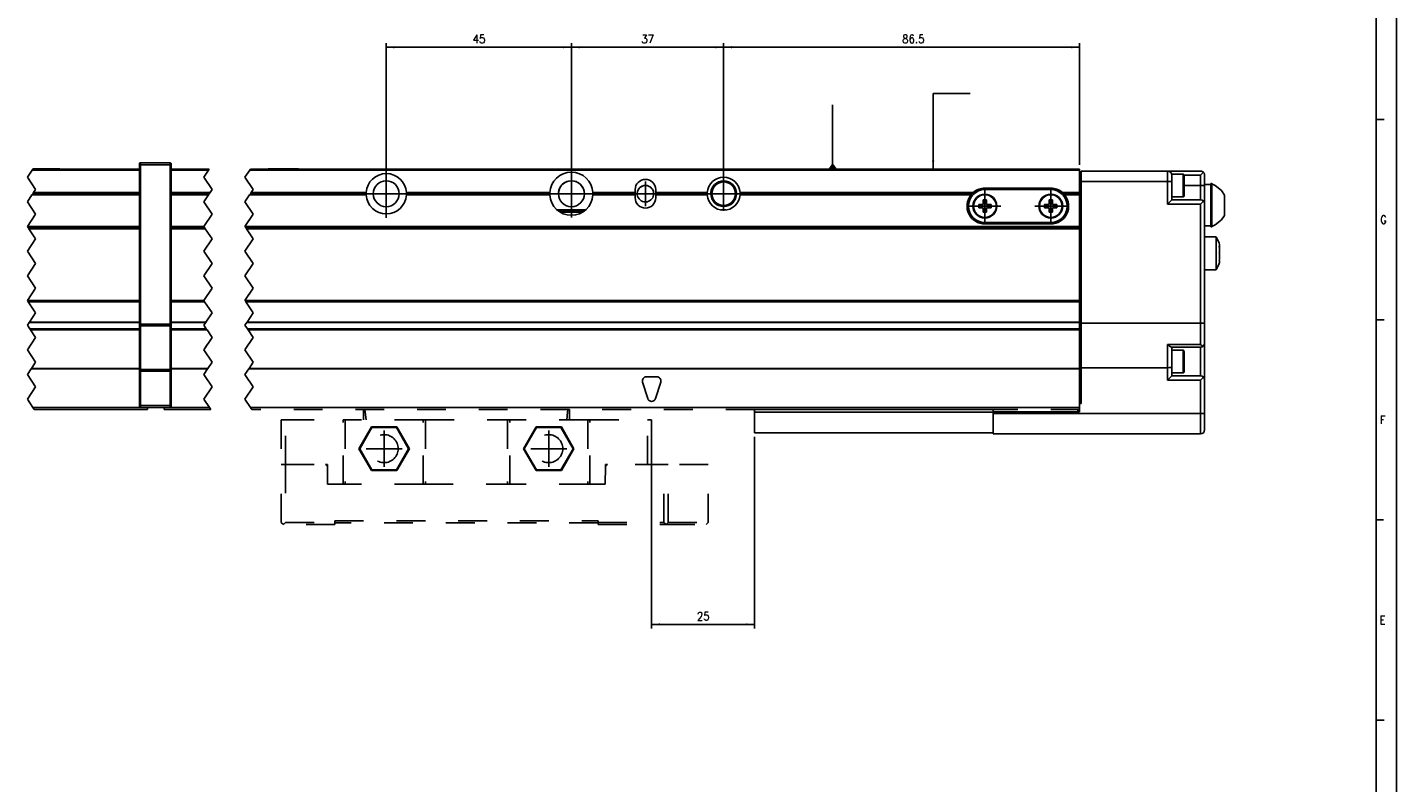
# Model space of a CAD drawing. Header units: inches. Extents: x -381 to 6245, y -418 to 176.
# Tile 11 of 26: x 126 to 459, y -235 to -51. Entities that reach past the tile are written whole.
import ezdxf

# ---------------------------------------------------------------- set-up
doc = ezdxf.new("R2010")
doc.units = ezdxf.units.IN
doc.linetypes.add('DASHED', pattern=[15, 7, -8])
doc.linetypes.add('DOT_CENTER', pattern=[14, 12, -1, 0, -1])
doc.layers.add('1', color=7, linetype='Continuous')
doc.styles.add('CONVERTER_12', font='txt.shx', dxfattribs={"width": 0.9})
doc.dimstyles.new('ME10_DIM_24', dxfattribs={"dimtxt": 2, "dimasz": 2, "dimexe": 1, "dimexo": 1, "dimgap": 1, "dimtad": 1, "dimdsep": 46, "dimtxsty": 'CONVERTER_12', "dimsah": 1, "dimcen": 0.09, "dimclrd": 2, "dimclre": 2, "dimclrt": 2, "dimadec": 0, "dimazin": 0, "dimtfac": 1, "dimtdec": 4, "dimtix": 1, "dimtmove": 0, "dimatfit": 3, "dimfxl": 1, "dimtolj": 1, "dimtzin": 0, "dimarcsym": 0})
doc.dimstyles.new('ME10_DIM_25', dxfattribs={"dimtxt": 2, "dimasz": 2, "dimexe": 1, "dimexo": 1, "dimgap": 1, "dimtad": 1, "dimdsep": 46, "dimtxsty": 'CONVERTER_12', "dimsah": 1, "dimcen": 0.09, "dimclrd": 2, "dimclre": 2, "dimclrt": 2, "dimadec": 0, "dimazin": 0, "dimtfac": 1, "dimtdec": 4, "dimtix": 1, "dimtmove": 0, "dimatfit": 3, "dimfxl": 1, "dimtolj": 1, "dimtzin": 0, "dimarcsym": 0})
doc.dimstyles.new('ME10_DIM_26', dxfattribs={"dimtxt": 2, "dimasz": 2, "dimexe": 1, "dimexo": 1, "dimgap": 1, "dimtad": 1, "dimdsep": 46, "dimtxsty": 'CONVERTER_12', "dimsah": 1, "dimcen": 0.09, "dimclrd": 2, "dimclre": 2, "dimclrt": 2, "dimadec": 0, "dimazin": 0, "dimtfac": 1, "dimtdec": 4, "dimtix": 1, "dimtmove": 0, "dimatfit": 3, "dimfxl": 1, "dimtolj": 1, "dimtzin": 0, "dimarcsym": 0})
doc.dimstyles.new('ME10_DIM_44', dxfattribs={"dimtxt": 2, "dimasz": 2, "dimexe": 1, "dimexo": 1, "dimgap": 1, "dimtad": 1, "dimdsep": 46, "dimtxsty": 'CONVERTER_12', "dimsah": 1, "dimcen": 0.09, "dimclrd": 2, "dimclre": 2, "dimclrt": 2, "dimadec": 0, "dimazin": 0, "dimtfac": 1, "dimtdec": 4, "dimtix": 1, "dimtmove": 0, "dimatfit": 3, "dimfxl": 1, "dimtolj": 1, "dimtzin": 0, "dimarcsym": 0})
doc.dimstyles.get("Standard").update_dxf_attribs({"dimtxt": 0.18, "dimasz": 0.18, "dimexe": 0.18, "dimexo": 0.0625, "dimgap": 0.09, "dimtad": 0, "dimtih": 1, "dimtoh": 1, "dimdec": 4, "dimzin": 0, "dimdsep": 46, "dimtxsty": 'Standard', "dimcen": 0.09, "dimadec": 0, "dimazin": 0, "dimtfac": 1, "dimtdec": 4, "dimtofl": 0, "dimtmove": 0, "dimatfit": 3, "dimfxl": 1, "dimtolj": 1, "dimtzin": 0, "dimarcsym": 0})

# ---------------------------------------------------------------- blocks, each defined once
blk = doc.blocks.new('Modulos_intermedio__FL-14__2__8', base_point=(126.1, -144.03))
at = {"color": 2, "linetype": 'DOT_CENTER'}
for p, q in [((127.25, -85.78), (126.1, -87.5)), ((127.41, -85.53), (127.25, -85.78)), ((127.41, -85.53), (127.45, -85.48)), ((126.1, -87.5), (128.1, -90.5)), ((127.21, -91.83), (126.1, -93.5)), ((127.21, -91.83), (127.41, -91.53)), ((127.41, -91.53), (127.61, -91.23)), ((128.1, -90.5), (127.61, -91.23)), ((126.1, -93.5), (128.1, -96.5)), ((128.1, -96.5), (126.1, -99.5)), ((126.1, -99.5), (126.11, -99.53)), ((126.11, -99.53), (126.28, -99.78)), ((126.45, -100.03), (126.28, -99.78)), ((128.1, -102.5), (126.1, -105.5)), ((126.45, -100.03), (128.1, -102.5)), ((126.1, -105.5), (128.1, -108.5)), ((128.1, -108.5), (126.1, -111.5)), ((126.1, -111.5), (128.1, -114.5)), ((128.1, -114.5), (126.1, -117.5)), ((126.1, -117.5), (126.11, -117.53)), ((126.11, -117.53), (126.28, -117.78)), ((126.28, -117.78), (128.1, -120.5)), ((126.55, -122.82), (126.1, -123.5)), ((126.61, -122.73), (126.55, -122.82)), ((128.1, -120.5), (126.61, -122.73)), ((126.1, -123.5), (126.68, -124.37)), ((126.68, -124.37), (126.78, -124.53)), ((126.8, -124.56), (126.78, -124.53)), ((126.86, -124.65), (126.8, -124.56)), ((126.86, -124.65), (128.1, -126.5)), ((128.1, -126.5), (126.1, -129.5)), ((126.1, -129.5), (128.1, -132.5)), ((128.1, -132.5), (127.08, -134.02)), ((127.02, -134.11), (126.1, -135.5)), ((126.1, -135.5), (128.1, -138.5)), ((127.02, -134.11), (127.08, -134.02)), ((128.1, -138.5), (126.1, -141.5)), ((126.1, -141.5), (127.45, -143.53)), ((127.45, -143.53), (127.78, -144.03))]:
    blk.add_line(p, q, dxfattribs=at)
at = {"color": 7, "linetype": 'Continuous'}
for p, q in [((127.25, -85.78), (153.31, -85.78)), ((127.41, -85.53), (153.31, -85.53)), ((127.45, -85.48), (130.31, -85.48)), ((130.31, -85.48), (134.01, -85.48)), ((134.06, -85.53), (134.01, -85.48)), ((153.31, -84.28), (153.32, -84.21)), ((153.31, -84.28), (153.31, -84.53)), ((153.31, -84.53), (153.56, -84.53)), ((153.31, -84.53), (153.31, -123.21)), ((153.32, -84.18), (153.35, -84.14)), ((153.32, -84.21), (153.32, -84.18)), ((153.35, -84.14), (153.38, -84.1)), ((153.38, -84.1), (153.42, -84.07)), ((153.42, -84.07), (153.46, -84.04)), ((153.46, -84.04), (153.49, -84.04)), ((153.49, -84.04), (153.56, -84.03)), ((153.56, -84.03), (153.56, -84.53)), ((153.56, -84.03), (160.76, -84.03)), ((160.76, -84.53), (153.56, -84.53)), ((153.56, -84.53), (153.56, -123.21)), ((160.76, -84.03), (160.76, -84.53)), ((160.83, -84.04), (160.76, -84.03)), ((161.01, -84.53), (160.76, -84.53)), ((160.76, -84.53), (160.76, -123.21)), ((160.85, -84.04), (160.83, -84.04)), ((160.89, -84.07), (160.85, -84.04)), ((160.93, -84.1), (160.89, -84.07)), ((160.97, -84.14), (160.93, -84.1)), ((160.99, -84.18), (160.97, -84.14)), ((161, -84.21), (160.99, -84.18)), ((161.01, -84.28), (161, -84.21)), ((161.01, -84.28), (161.01, -84.53)), ((161.01, -84.53), (161.01, -123.21)), ((153.31, -91.83), (127.21, -91.83)), ((153.31, -91.53), (127.41, -91.53)), ((153.31, -91.23), (127.61, -91.23)), ((126.11, -99.53), (153.31, -99.53)), ((126.28, -99.78), (153.31, -99.78)), ((153.31, -100.03), (126.45, -100.03)), ((126.11, -117.53), (153.31, -117.53)), ((126.28, -117.78), (153.31, -117.78)), ((126.55, -122.82), (153.31, -122.82)), ((126.61, -122.73), (153.31, -122.73)), ((126.68, -124.37), (153.31, -124.37)), ((126.78, -124.53), (153.31, -124.53)), ((126.86, -124.65), (153.31, -124.65)), ((153.31, -123.21), (153.31, -123.52)), ((153.31, -123.21), (153.56, -123.21)), ((153.31, -123.52), (153.32, -123.54)), ((153.31, -123.52), (153.31, -134.19)), ((153.32, -123.54), (153.35, -123.57)), ((153.35, -123.57), (153.38, -123.59)), ((153.38, -123.59), (153.42, -123.6)), ((153.42, -123.6), (153.46, -123.61)), ((153.46, -123.61), (153.49, -123.61)), ((153.49, -123.61), (153.56, -123.62)), ((153.56, -123.21), (153.56, -123.62)), ((153.56, -123.21), (160.76, -123.21)), ((153.56, -123.62), (153.56, -134.3)), ((153.56, -123.62), (160.76, -123.62)), ((160.76, -123.21), (160.76, -123.62)), ((161.01, -123.21), (160.76, -123.21)), ((160.83, -123.61), (160.76, -123.62)), ((160.76, -123.62), (160.76, -134.3)), ((160.85, -123.61), (160.83, -123.61)), ((160.89, -123.6), (160.85, -123.61)), ((160.93, -123.59), (160.89, -123.6)), ((160.97, -123.57), (160.93, -123.59)), ((161, -123.54), (160.97, -123.57)), ((161.01, -123.52), (161, -123.54)), ((161.01, -123.21), (161.01, -123.52)), ((161.01, -123.52), (161.01, -134.19)), ((153.31, -134.11), (127.02, -134.11)), ((153.31, -134.02), (127.08, -134.02)), ((153.31, -134.19), (153.32, -134.22)), ((153.31, -134.19), (153.31, -134.71)), ((153.31, -134.71), (153.31, -143.03)), ((153.31, -134.71), (153.56, -134.71)), ((153.32, -134.22), (153.35, -134.25)), ((153.35, -134.25), (153.38, -134.27)), ((153.38, -134.27), (153.42, -134.28)), ((153.42, -134.28), (153.46, -134.29)), ((153.46, -134.29), (153.49, -134.29)), ((153.49, -134.29), (153.56, -134.3)), ((153.56, -134.3), (153.56, -134.71)), ((160.76, -134.3), (153.56, -134.3)), ((153.56, -134.71), (153.56, -143.03)), ((160.76, -134.71), (153.56, -134.71)), ((160.83, -134.29), (160.76, -134.3)), ((160.76, -134.3), (160.76, -134.71)), ((160.76, -134.71), (160.76, -143.03)), ((161.01, -134.71), (160.76, -134.71)), ((160.85, -134.29), (160.83, -134.29)), ((160.89, -134.28), (160.85, -134.29)), ((160.93, -134.27), (160.89, -134.28)), ((160.97, -134.25), (160.93, -134.27)), ((161, -134.22), (160.97, -134.25)), ((161.01, -134.19), (161, -134.22)), ((161.01, -134.19), (161.01, -134.71)), ((161.01, -134.71), (161.01, -143.03)), ((153.31, -143.03), (153.31, -143.28)), ((153.31, -143.03), (153.56, -143.03)), ((153.56, -143.03), (153.56, -143.53)), ((153.56, -143.03), (160.76, -143.03)), ((160.76, -143.03), (160.76, -143.53)), ((161.01, -143.03), (160.76, -143.03)), ((161.01, -143.03), (161.01, -143.28)), ((127.45, -143.53), (153.56, -143.53)), ((127.78, -144.03), (155.31, -144.03)), ((153.31, -143.28), (153.32, -143.34)), ((153.32, -143.34), (153.32, -143.37)), ((153.32, -143.37), (153.35, -143.41)), ((153.35, -143.41), (153.38, -143.45)), ((153.38, -143.45), (153.42, -143.49)), ((153.42, -143.49), (153.46, -143.51)), ((153.46, -143.51), (153.49, -143.52)), ((153.49, -143.52), (153.56, -143.53)), ((153.56, -143.53), (160.76, -143.53)), ((155.31, -143.53), (155.31, -144.03)), ((160.83, -143.52), (160.76, -143.53)), ((160.85, -143.51), (160.83, -143.52)), ((160.89, -143.49), (160.85, -143.51)), ((160.93, -143.45), (160.89, -143.49)), ((160.97, -143.41), (160.93, -143.45)), ((160.99, -143.37), (160.97, -143.41)), ((161, -143.34), (160.99, -143.37)), ((161.01, -143.28), (161, -143.34))]:
    blk.add_line(p, q, dxfattribs=at)
blk = doc.blocks.new('Modulo_der__10-ET___10', base_point=(159.31, -149.93))
at = {"color": 7, "linetype": 'Continuous'}
for p, q in [((161.01, -85.53), (170.3, -85.53)), ((161.01, -85.78), (170.13, -85.78)), ((180.13, -85.78), (381.81, -85.78)), ((180.3, -85.53), (381.81, -85.53)), ((184.56, -85.53), (184.61, -85.48)), ((184.61, -85.48), (192.01, -85.48)), ((192.06, -85.53), (192.01, -85.48)), ((381.81, -85.53), (381.81, -85.78)), ((381.81, -91.23), (381.81, -85.78)), ((382.21, -86.03), (403.21, -86.03)), ((382.21, -88.53), (382.21, -86.03)), ((403.21, -86.03), (411.21, -86.03)), ((403.21, -88.53), (403.21, -86.03)), ((411.41, -86.05), (411.21, -86.03)), ((411.21, -87.03), (411.91, -86.32)), ((411.59, -86.1), (411.41, -86.05)), ((411.61, -86.11), (411.59, -86.1)), ((411.79, -86.22), (411.61, -86.11)), ((411.91, -86.32), (411.79, -86.22)), ((411.91, -86.32), (411.95, -86.36)), ((411.95, -86.36), (412.07, -86.53)), ((381.81, -86.53), (382.21, -86.53)), ((381.81, -88.53), (382.21, -88.53)), ((382.21, -88.53), (403.21, -88.53)), ((382.21, -123.03), (382.21, -88.53)), ((403.21, -94.03), (403.21, -88.53)), ((404.21, -88.53), (403.21, -88.53)), ((404.21, -86.78), (407.01, -86.78)), ((404.21, -86.78), (404.21, -87.03)), ((404.21, -88.53), (404.21, -87.03)), ((404.21, -93.03), (404.21, -88.53)), ((407.01, -86.78), (407.07, -86.79)), ((407.01, -86.78), (407.01, -92.28)), ((407.07, -86.79), (407.18, -86.88)), ((407.18, -86.88), (407.21, -87.17)), ((407.19, -87.03), (411.21, -87.03)), ((407.21, -87.17), (407.21, -92.08)), ((407.21, -89.53), (411.21, -89.53)), ((411.21, -87.03), (411.21, -89.53)), ((411.21, -89.53), (412.21, -89.53)), ((411.21, -89.53), (411.21, -93.03)), ((412.07, -86.53), (412.13, -86.65)), ((412.13, -86.65), (412.16, -86.72)), ((412.16, -86.72), (412.2, -86.92)), ((412.2, -86.92), (412.21, -87.03)), ((412.21, -87.03), (412.21, -89.53)), ((413.71, -89.32), (412.21, -89.32)), ((412.21, -89.53), (412.21, -94.03)), ((413.71, -89.07), (413.96, -89.07)), ((413.71, -96.12), (413.71, -89.07)), ((413.96, -89.07), (413.96, -89.15)), ((413.96, -96.12), (413.96, -89.07)), ((413.96, -89.15), (414.79, -89.54)), ((414.79, -89.54), (416.28, -90.77)), ((170.5, -91.23), (161.01, -91.23)), ((170.3, -91.53), (161.01, -91.53)), ((170.1, -91.83), (161.01, -91.83)), ((180.1, -91.83), (208.42, -91.83)), ((208.41, -91.53), (180.3, -91.53)), ((180.5, -91.23), (208.42, -91.23)), ((208.41, -91.53), (208.42, -91.23)), ((208.42, -91.83), (208.41, -91.53)), ((210.58, -89.95), (210.58, -89.96)), ((216.04, -89.96), (216.03, -89.95)), ((216.03, -93.1), (216.04, -93.09)), ((253.07, -91.23), (218.2, -91.23)), ((218.2, -91.23), (218.21, -91.53)), ((218.21, -91.53), (218.2, -91.83)), ((218.2, -91.83), (253.07, -91.83)), ((253.06, -91.53), (218.21, -91.53)), ((253.06, -91.53), (253.07, -91.23)), ((253.07, -91.83), (253.06, -91.53)), ((263.55, -91.23), (263.56, -91.53)), ((273.81, -91.23), (263.55, -91.23)), ((263.56, -91.53), (263.55, -91.83)), ((263.55, -91.83), (273.81, -91.83)), ((273.81, -91.53), (263.56, -91.53)), ((273.81, -91.23), (273.81, -90.53)), ((273.81, -91.53), (273.81, -91.23)), ((273.81, -91.83), (273.81, -91.53)), ((273.81, -92.53), (273.81, -91.83)), ((278.81, -90.53), (278.81, -91.23)), ((278.81, -91.23), (278.81, -91.53)), ((291.32, -91.23), (278.81, -91.23)), ((278.81, -91.53), (278.81, -91.83)), ((291.31, -91.53), (278.81, -91.53)), ((278.81, -91.83), (291.32, -91.83)), ((278.81, -91.83), (278.81, -92.53)), ((291.31, -91.53), (291.32, -91.23)), ((291.32, -91.83), (291.31, -91.53)), ((299.3, -91.23), (299.31, -91.53)), ((299.3, -91.23), (355.98, -91.23)), ((299.3, -91.28), (299.3, -91.77)), ((299.31, -91.53), (299.3, -91.83)), ((299.3, -91.83), (355.4, -91.83)), ((299.31, -91.53), (355.66, -91.53)), ((355.4, -91.83), (355.47, -91.73)), ((355.47, -91.73), (355.66, -91.53)), ((355.66, -91.53), (355.98, -91.23)), ((356.11, -91.23), (355.98, -91.23)), ((355.98, -91.23), (356.18, -91.23)), ((355.98, -91.23), (356.02, -91.23)), ((356.02, -91.23), (356.69, -91.23)), ((358.41, -93.03), (358.41, -94.13)), ((359.21, -93.03), (358.41, -93.03)), ((358.81, -90.18), (374.81, -90.18)), ((358.81, -90.53), (374.81, -90.53)), ((359.21, -94.13), (359.21, -93.03)), ((374.41, -93.03), (374.41, -94.13)), ((375.21, -93.03), (374.41, -93.03)), ((375.21, -94.13), (375.21, -93.03)), ((377.64, -91.23), (381.81, -91.23)), ((377.64, -91.23), (377.95, -91.53)), ((377.95, -91.53), (381.81, -91.53)), ((377.95, -91.53), (378.14, -91.73)), ((378.14, -91.73), (378.22, -91.83)), ((378.22, -91.83), (381.81, -91.83)), ((381.81, -91.53), (381.81, -91.23)), ((381.81, -91.83), (381.81, -91.53)), ((381.81, -99.53), (381.81, -91.83)), ((404.21, -93.03), (403.21, -94.03)), ((407.01, -92.28), (404.21, -92.28)), ((411.21, -93.03), (404.21, -93.03)), ((407.01, -92.28), (407.07, -92.27)), ((407.07, -92.27), (407.18, -92.18)), ((407.18, -92.18), (407.21, -92.08)), ((411.21, -93.03), (411.59, -93.1)), ((411.59, -93.1), (411.91, -93.32)), ((416.28, -90.77), (417.01, -91.86)), ((417.01, -94.32), (417.01, -91.86)), ((254.83, -95.43), (261.78, -95.43)), ((261.78, -95.43), (254.83, -95.43)), ((255.24, -95.73), (261.37, -95.73)), ((255.72, -96), (260.89, -96)), ((295.87, -95.43), (294.74, -95.43)), ((295.85, -95.43), (294.76, -95.43)), ((357.31, -94.13), (357.31, -94.93)), ((358.41, -94.13), (357.31, -94.13)), ((357.31, -94.93), (358.41, -94.93)), ((358.41, -94.93), (358.41, -96.03)), ((358.41, -96.03), (359.21, -96.03)), ((360.31, -94.13), (359.21, -94.13)), ((359.21, -96.03), (359.21, -94.93)), ((359.21, -94.93), (360.31, -94.93)), ((360.31, -94.93), (360.31, -94.13)), ((374.41, -94.13), (373.31, -94.13)), ((373.31, -94.13), (373.31, -94.93)), ((373.31, -94.93), (374.41, -94.93)), ((374.41, -94.93), (374.41, -96.03)), ((374.41, -96.03), (375.21, -96.03)), ((376.31, -94.13), (375.21, -94.13)), ((375.21, -94.93), (376.31, -94.93)), ((375.21, -96.03), (375.21, -94.93)), ((376.31, -94.93), (376.31, -94.13)), ((411.21, -94.03), (403.21, -94.03)), ((411.91, -93.32), (411.21, -94.03)), ((411.21, -123.03), (411.21, -94.03)), ((411.91, -93.32), (411.95, -93.36)), ((411.95, -93.36), (412.07, -93.53)), ((412.07, -93.53), (412.13, -93.65)), ((412.13, -93.65), (412.16, -93.72)), ((412.16, -93.72), (412.2, -93.92)), ((412.2, -93.92), (412.21, -94.03)), ((412.21, -122.84), (412.21, -94.03)), ((413.71, -99.57), (413.71, -96.12)), ((413.96, -99.49), (413.96, -96.12)), ((417.01, -96.79), (417.01, -94.32)), ((161.01, -99.53), (169, -99.53)), ((161.01, -99.78), (169.16, -99.78)), ((179, -99.53), (381.81, -99.53)), ((179.16, -99.78), (381.81, -99.78)), ((374.81, -98.53), (358.81, -98.53)), ((374.81, -98.88), (358.81, -98.88)), ((381.81, -99.53), (381.81, -99.78)), ((381.81, -99.78), (381.81, -100.03)), ((413.71, -99.32), (412.21, -99.32)), ((413.71, -99.57), (413.96, -99.57)), ((414.79, -99.11), (413.96, -99.49)), ((413.96, -99.57), (413.96, -99.49)), ((416.28, -97.87), (414.79, -99.11)), ((417.01, -96.79), (416.28, -97.87)), ((169.33, -100.03), (161.01, -100.03)), ((381.81, -100.03), (179.33, -100.03)), ((381.81, -100.03), (381.81, -117.53)), ((415.03, -102.03), (412.21, -102.03)), ((415.03, -102.09), (415.03, -102.03)), ((415.03, -102.03), (415.03, -102.09)), ((415.62, -103.33), (415.03, -102.09)), ((415.03, -102.09), (415.03, -104.66)), ((415.03, -104.66), (415.03, -110.03)), ((415.71, -103.53), (415.62, -103.33)), ((415.8, -103.84), (415.71, -103.53)), ((415.79, -104.59), (415.71, -104.26)), ((415.71, -104.26), (415.8, -104.33)), ((415.71, -106.03), (415.8, -105.81)), ((415.8, -105.81), (415.71, -106.03)), ((415.71, -106.03), (415.8, -106.25)), ((415.8, -106.25), (415.71, -106.03)), ((415.72, -104.33), (415.81, -104.33)), ((415.72, -104.33), (415.79, -104.59)), ((415.8, -104.64), (415.79, -104.59)), ((415.79, -104.59), (415.8, -104.64)), ((415.81, -103.89), (415.8, -103.84)), ((415.8, -104.33), (415.81, -104.33)), ((415.81, -104.7), (415.8, -104.64)), ((415.8, -104.64), (415.81, -104.7)), ((415.8, -105.81), (415.81, -105.76)), ((415.81, -105.76), (415.8, -105.81)), ((415.8, -106.25), (415.81, -106.29)), ((415.81, -106.29), (415.8, -106.25)), ((415.83, -103.96), (415.81, -103.89)), ((415.81, -104.33), (415.86, -104.21)), ((415.85, -105.03), (415.81, -104.7)), ((415.81, -104.7), (415.85, -105.03)), ((415.81, -105.76), (415.85, -105.51)), ((415.85, -105.51), (415.81, -105.76)), ((415.81, -106.29), (415.85, -106.55)), ((415.85, -106.55), (415.81, -106.29)), ((415.85, -104.09), (415.83, -103.96)), ((415.86, -104.21), (415.85, -104.09)), ((415.86, -105.28), (415.85, -105.03)), ((415.85, -105.03), (415.86, -105.28)), ((415.85, -105.51), (415.86, -105.36)), ((415.86, -105.36), (415.85, -105.51)), ((415.86, -105.36), (415.86, -105.28)), ((415.86, -105.28), (415.86, -105.36)), ((415.62, -108.72), (415.03, -109.97)), ((415.71, -108.53), (415.62, -108.72)), ((415.71, -107.8), (415.79, -107.47)), ((415.8, -107.73), (415.71, -107.8)), ((415.71, -108.53), (415.8, -108.22)), ((415.79, -107.47), (415.72, -107.73)), ((415.72, -107.73), (415.81, -107.73)), ((415.8, -107.42), (415.79, -107.47)), ((415.79, -107.47), (415.8, -107.42)), ((415.81, -107.35), (415.8, -107.42)), ((415.8, -107.42), (415.81, -107.35)), ((415.81, -107.73), (415.8, -107.73)), ((415.8, -108.22), (415.81, -108.17)), ((415.85, -107.03), (415.81, -107.35)), ((415.81, -107.35), (415.85, -107.03)), ((415.86, -107.84), (415.81, -107.73)), ((415.81, -108.17), (415.83, -108.09)), ((415.83, -108.09), (415.85, -107.96)), ((415.85, -106.55), (415.86, -106.7)), ((415.86, -106.7), (415.85, -106.55)), ((415.86, -106.78), (415.85, -107.03)), ((415.85, -107.03), (415.86, -106.78)), ((415.85, -107.96), (415.86, -107.84)), ((415.86, -106.7), (415.86, -106.78)), ((415.86, -106.78), (415.86, -106.7)), ((415.03, -110.03), (412.21, -110.03)), ((161.01, -117.53), (169, -117.53)), ((161.01, -117.78), (169.16, -117.78)), ((179, -117.53), (381.81, -117.53)), ((179.16, -117.78), (381.81, -117.78)), ((381.81, -117.53), (381.81, -117.78)), ((381.81, -117.78), (381.81, -122.73)), ((161.01, -122.73), (169.49, -122.73)), ((161.01, -122.82), (169.43, -122.82)), ((179.43, -122.82), (381.81, -122.82)), ((179.49, -122.73), (381.81, -122.73)), ((381.81, -122.73), (381.81, -122.82)), ((381.81, -122.82), (381.81, -124.37)), ((381.81, -122.93), (382.21, -122.93)), ((382.21, -123.03), (411.21, -123.03)), ((382.21, -123.03), (382.21, -133.83)), ((411.41, -123.02), (411.21, -123.03)), ((411.21, -128.19), (411.21, -123.03)), ((411.59, -123.01), (411.41, -123.02)), ((411.61, -123.01), (411.59, -123.01)), ((411.79, -122.99), (411.61, -123.01)), ((411.91, -122.97), (411.79, -122.99)), ((411.95, -122.97), (411.91, -122.97)), ((412.07, -122.93), (411.95, -122.97)), ((412.13, -122.91), (412.07, -122.93)), ((412.16, -122.9), (412.13, -122.91)), ((412.2, -122.86), (412.16, -122.9)), ((412.21, -122.84), (412.2, -122.86)), ((412.21, -127.83), (412.21, -122.84)), ((161.01, -124.37), (169.56, -124.37)), ((161.01, -124.53), (169.66, -124.53)), ((161.01, -124.65), (169.75, -124.65)), ((179.56, -124.37), (381.81, -124.37)), ((381.81, -124.54), (179.67, -124.53)), ((179.75, -124.65), (381.81, -124.65)), ((381.81, -124.37), (381.81, -124.54)), ((381.81, -124.65), (381.81, -124.54)), ((381.81, -124.65), (381.81, -134.02)), ((403.21, -133.83), (403.21, -128.19)), ((411.21, -128.19), (403.21, -128.19)), ((403.21, -128.19), (403.23, -128.21)), ((403.23, -128.21), (403.59, -128.52)), ((403.59, -128.52), (403.61, -128.53)), ((403.61, -128.53), (403.91, -128.74)), ((403.91, -128.74), (403.93, -128.75)), ((403.93, -128.75), (404.14, -128.83)), ((411.21, -128.83), (404.14, -128.83)), ((404.21, -133.64), (404.21, -128.83)), ((407.01, -129.58), (404.21, -129.58)), ((407.07, -129.59), (407.01, -129.58)), ((407.01, -129.58), (407.01, -135.08)), ((407.18, -129.68), (407.07, -129.59)), ((407.21, -129.97), (407.18, -129.68)), ((411.21, -128.19), (411.23, -128.21)), ((411.59, -128.75), (411.21, -128.83)), ((411.21, -128.83), (411.21, -135.83)), ((411.23, -128.21), (411.59, -128.52)), ((411.59, -128.52), (411.61, -128.53)), ((411.77, -128.65), (411.59, -128.75)), ((411.61, -128.53), (411.77, -128.65)), ((411.77, -128.65), (411.91, -128.53)), ((411.91, -128.53), (412.13, -128.21)), ((412.13, -128.21), (412.21, -127.83)), ((412.21, -127.84), (412.19, -128)), ((412.21, -127.84), (412.21, -136.83)), ((407.21, -129.97), (407.21, -134.88)), ((169.97, -134.02), (161.01, -134.02)), ((169.9, -134.11), (161.01, -134.11)), ((381.81, -134.11), (179.9, -134.11)), ((381.81, -134.02), (179.97, -134.02)), ((276.56, -136.03), (279.06, -136.03)), ((382.21, -133.73), (381.81, -133.73)), ((381.81, -134.02), (381.81, -134.11)), ((381.81, -134.11), (381.81, -142.53)), ((403.21, -133.83), (382.21, -133.83)), ((382.21, -133.83), (382.21, -142.53)), ((403.59, -133.81), (403.21, -133.83)), ((403.21, -136.83), (403.21, -133.83)), ((404.21, -135.83), (403.21, -136.83)), ((403.91, -133.77), (403.59, -133.81)), ((404.13, -133.71), (403.91, -133.77)), ((404.21, -133.64), (404.13, -133.71)), ((404.21, -135.83), (404.21, -133.64)), ((407.01, -135.08), (404.21, -135.08)), ((404.21, -135.83), (411.21, -135.83)), ((407.01, -135.08), (407.07, -135.07)), ((407.07, -135.07), (407.18, -134.98)), ((407.18, -134.98), (407.21, -134.88)), ((411.59, -135.9), (411.21, -135.83)), ((411.21, -136.83), (411.91, -136.12)), ((411.91, -136.12), (411.59, -135.9)), ((412.13, -136.45), (411.91, -136.12)), ((276.85, -141.32), (275.6, -137.32)), ((280.01, -137.32), (278.76, -141.32)), ((403.21, -136.83), (411.21, -136.83)), ((411.21, -136.83), (411.21, -144.93)), ((412.21, -136.83), (412.13, -136.45)), ((412.21, -136.83), (412.21, -144.93)), ((382.21, -141.53), (381.81, -141.53)), ((382.21, -142.03), (381.81, -142.03)), ((381.81, -142.53), (381.81, -144.53)), ((382.21, -142.53), (381.81, -142.53)), ((159.31, -143.53), (159.31, -144.03)), ((159.31, -144.03), (170.66, -144.03)), ((160.76, -143.53), (170.33, -143.53)), ((180.33, -143.53), (381.81, -143.53)), ((302.81, -144.63), (302.81, -144.03)), ((302.81, -144.03), (360.81, -144.03)), ((360.81, -144.63), (302.81, -144.63)), ((302.81, -144.63), (302.81, -149.63)), ((360.81, -144.03), (360.81, -144.53)), ((360.81, -144.53), (381.81, -144.53)), ((360.81, -144.93), (360.81, -144.53)), ((360.81, -144.93), (360.81, -149.93)), ((411.21, -144.93), (360.81, -144.93)), ((381.41, -144.03), (381.41, -144.53)), ((411.21, -144.93), (411.21, -149.93)), ((411.21, -144.93), (412.21, -144.93)), ((412.21, -144.93), (412.21, -148.93)), ((302.81, -149.63), (360.81, -149.63)), ((411.21, -149.93), (360.81, -149.93))]:
    blk.add_line(p, q, dxfattribs=at)
at = {"color": 2, "linetype": 'DOT_CENTER'}
for p, q in [((168.98, -87.5), (170.13, -85.78)), ((170.13, -85.78), (170.3, -85.53)), ((180.13, -85.78), (178.98, -87.5)), ((180.3, -85.53), (180.13, -85.78)), ((170.98, -90.5), (168.98, -87.5)), ((178.98, -87.5), (180.98, -90.5)), ((168.98, -93.5), (170.1, -91.83)), ((170.1, -91.83), (170.3, -91.53)), ((170.3, -91.53), (170.5, -91.23)), ((170.5, -91.23), (170.98, -90.5)), ((180.1, -91.83), (178.98, -93.5)), ((180.3, -91.53), (180.1, -91.83)), ((180.5, -91.23), (180.3, -91.53)), ((180.98, -90.5), (180.5, -91.23)), ((170.98, -96.5), (168.98, -93.5)), ((168.98, -99.5), (170.98, -96.5)), ((178.98, -93.5), (180.98, -96.5)), ((180.98, -96.5), (178.98, -99.5)), ((169, -99.53), (168.98, -99.5)), ((169.16, -99.78), (169, -99.53)), ((169.16, -99.78), (169.33, -100.03)), ((178.98, -99.5), (179, -99.53)), ((179, -99.53), (179.16, -99.78)), ((179.33, -100.03), (179.16, -99.78)), ((168.98, -105.5), (170.98, -102.5)), ((170.98, -102.5), (169.33, -100.03)), ((180.98, -102.5), (178.98, -105.5)), ((179.33, -100.03), (180.98, -102.5)), ((170.98, -108.5), (168.98, -105.5)), ((178.98, -105.5), (180.98, -108.5)), ((168.98, -111.5), (170.98, -108.5)), ((180.98, -108.5), (178.98, -111.5)), ((170.98, -114.5), (168.98, -111.5)), ((178.98, -111.5), (180.98, -114.5)), ((168.98, -117.5), (170.98, -114.5)), ((180.98, -114.5), (178.98, -117.5)), ((169, -117.53), (168.98, -117.5)), ((169.16, -117.78), (169, -117.53)), ((170.98, -120.5), (169.16, -117.78)), ((178.98, -117.5), (179, -117.53)), ((179, -117.53), (179.16, -117.78)), ((179.16, -117.78), (180.98, -120.5)), ((168.98, -123.5), (169.43, -122.82)), ((169.43, -122.82), (169.49, -122.73)), ((169.49, -122.73), (170.98, -120.5)), ((179.43, -122.82), (178.98, -123.5)), ((179.49, -122.73), (179.43, -122.82)), ((180.98, -120.5), (179.49, -122.73)), ((169.56, -124.37), (168.98, -123.5)), ((169.66, -124.53), (169.56, -124.37)), ((169.65, -124.51), (169.66, -124.53)), ((169.66, -124.53), (169.75, -124.65)), ((170.98, -126.5), (169.75, -124.65)), ((178.98, -123.5), (179.56, -124.37)), ((179.56, -124.37), (179.67, -124.53)), ((179.75, -124.65), (179.67, -124.53)), ((179.75, -124.65), (180.98, -126.5)), ((168.98, -129.5), (170.98, -126.5)), ((169.89, -128.13), (168.98, -129.5)), ((170.98, -132.5), (168.98, -129.5)), ((180.98, -126.5), (178.98, -129.5)), ((178.98, -129.5), (180.98, -132.5)), ((169.97, -134.02), (170.98, -132.5)), ((180.98, -132.5), (179.97, -134.02)), ((168.98, -135.5), (169.9, -134.11)), ((170.98, -138.5), (168.98, -135.5)), ((169.97, -134.02), (169.9, -134.11)), ((179.9, -134.11), (178.98, -135.5)), ((178.98, -135.5), (180.98, -138.5)), ((179.9, -134.11), (179.97, -134.02)), ((168.98, -141.5), (170.98, -138.5)), ((180.98, -138.5), (178.98, -141.5)), ((170.33, -143.53), (168.98, -141.5)), ((178.98, -141.5), (180.33, -143.53)), ((170.66, -144.03), (170.33, -143.53))]:
    blk.add_line(p, q, dxfattribs=at)
at = {"color": 2, "linetype": 'DASHED'}
for p, q in [((180.33, -143.53), (180.66, -144.03)), ((302.81, -144.03), (180.66, -144.03)), ((381.81, -144.03), (360.81, -144.03))]:
    blk.add_line(p, q, dxfattribs=at)
at = {"color": 7, "linetype": 'Continuous'}
for centre, radius in [((213.31, -91.53), 3.15), ((258.31, -91.53), 3.15), ((295.31, -91.53), 2.87), ((358.81, -94.53), 2.9), ((358.81, -94.53), 2.75), ((374.81, -94.53), 2.9), ((374.81, -94.53), 2.75)]:
    blk.add_circle(centre, radius, dxfattribs=at)
for centre, radius, start, end in [((258.31, -91.53), 5.25, 3.2849, 176.7151), ((403.21, -87.03), 1, 0, 90), ((213.31, -91.53), 4.9, 3.5101, 176.4899), ((258.31, -91.53), 3.15, 5.9432, 174.0568), ((276.31, -90.53), 2.5, 0, 180), ((276.31, -91.53), 2, 299.9805, 270), ((276.31, -91.53), 2, 5.9568, 174.0432), ((295.31, -91.53), 4, 4.358, 175.642), ((295.31, -91.53), 3.12, 90, 270), ((295.31, -91.53), 3.13, 6.0338, 173.9662), ((295.31, -91.53), 2.88, 6, 174), ((295.31, -91.53), 3.12, 270, 90), ((213.31, -91.53), 4.9, 183.5101, 356.4899), ((258.31, -91.53), 5.25, 183.2667, 356.7333), ((276.31, -92.53), 2.5, 180, 0), ((295.31, -91.53), 4, 184.2445, 355.7555), ((358.81, -94.53), 4.35, 141.5932, 270), ((358.81, -94.53), 4, 90, 270), ((358.81, -94.53), 4.35, 90, 130.6088), ((374.81, -94.53), 4.35, 49.3912, 90), ((374.81, -94.53), 4, 270, 90), ((374.81, -94.53), 4.35, 270, 38.4068), ((276.31, -91.53), 2, 270, 299.9805), ((276.56, -137.03), 1, 90, 197.354), ((279.06, -137.03), 1, 342.646, 90), ((277.81, -141.03), 1, 197.354, 342.646), ((411.21, -148.93), 1, 270, 0)]:
    blk.add_arc(centre, radius, start, end, dxfattribs=at)
at = {"layer": '1', "color": 2, "linetype": 'DOT_CENTER'}
for p, q in [((213.31, -85.63), (213.31, -97.43)), ((258.31, -85.28), (258.31, -97.78)), ((213.31, -87.38), (213.31, -95.68)), ((258.31, -87.38), (258.31, -95.68)), ((276.31, -88.53), (276.31, -94.53)), ((295.31, -87.41), (295.31, -95.66)), ((219.21, -91.53), (207.41, -91.53)), ((217.46, -91.53), (209.16, -91.53)), ((264.56, -91.53), (252.06, -91.53)), ((262.46, -91.53), (254.16, -91.53)), ((279.31, -91.53), (273.31, -91.53)), ((299.43, -91.53), (291.18, -91.53)), ((358.81, -90.63), (358.81, -98.43)), ((374.81, -90.63), (374.81, -98.43)), ((362.71, -94.53), (354.91, -94.53)), ((378.71, -94.53), (370.91, -94.53))]:
    blk.add_line(p, q, dxfattribs=at)
blk = doc.blocks.new('CABEZA_2__11', base_point=(187.8, -171.97))
at = {"color": 2, "linetype": 'DASHED'}
for p, q in [((207.81, -144.67), (207.81, -144.03)), ((207.81, -146.53), (207.81, -144.67)), ((207.83, -144.03), (207.82, -144.03)), ((207.98, -144.04), (207.83, -144.03)), ((208, -144.03), (207.98, -144.04)), ((208.05, -144.03), (208, -144.03)), ((208.21, -144.67), (208.13, -144.03)), ((208.45, -146.53), (208.21, -144.67)), ((257.16, -146.53), (257.4, -144.67)), ((257.4, -144.67), (257.48, -144.03)), ((257.61, -144.03), (257.56, -144.03)), ((257.63, -144.04), (257.61, -144.03)), ((257.78, -144.03), (257.63, -144.04)), ((257.8, -144.03), (257.78, -144.03)), ((257.81, -144.67), (257.81, -144.03)), ((257.81, -146.53), (257.81, -144.67)), ((187.81, -146.53), (187.81, -157.37)), ((188.81, -146.53), (187.81, -146.53)), ((188.81, -157.37), (188.81, -146.53)), ((188.81, -146.53), (202.81, -146.53)), ((202.81, -162.17), (202.81, -146.53)), ((203.31, -146.53), (202.81, -146.53)), ((203.31, -146.53), (203.31, -162.17)), ((222.31, -146.53), (203.31, -146.53)), ((209.74, -148.22), (206.68, -153.52)), ((209.83, -148.37), (206.86, -153.52)), ((209.83, -148.37), (209.74, -148.22)), ((215.87, -148.22), (209.74, -148.22)), ((215.78, -148.37), (209.83, -148.37)), ((215.78, -148.37), (215.87, -148.22)), ((218.75, -153.52), (215.78, -148.37)), ((218.93, -153.52), (215.87, -148.22)), ((222.31, -162.17), (222.31, -146.53)), ((222.81, -146.53), (222.31, -146.53)), ((222.81, -146.53), (222.81, -162.17)), ((222.81, -146.53), (242.81, -146.53)), ((242.81, -146.53), (242.81, -162.17)), ((242.81, -146.53), (243.31, -146.53)), ((243.31, -162.17), (243.31, -146.53)), ((262.31, -146.53), (243.31, -146.53)), ((249.74, -148.22), (246.68, -153.52)), ((249.83, -148.37), (246.86, -153.52)), ((255.87, -148.22), (249.74, -148.22)), ((249.83, -148.37), (249.74, -148.22)), ((255.78, -148.37), (249.83, -148.37)), ((255.78, -148.37), (255.87, -148.22)), ((258.75, -153.52), (255.78, -148.37)), ((258.93, -153.52), (255.87, -148.22)), ((262.31, -146.53), (262.31, -162.17)), ((262.81, -146.53), (262.31, -146.53)), ((262.81, -162.17), (262.81, -146.53)), ((262.81, -146.53), (276.81, -146.53)), ((276.81, -157.37), (276.81, -146.53)), ((276.81, -146.53), (277.81, -146.53)), ((277.81, -146.53), (277.81, -157.37)), ((206.86, -153.52), (206.68, -153.52)), ((209.74, -158.83), (206.68, -153.52)), ((209.83, -158.67), (206.86, -153.52)), ((218.75, -153.52), (215.78, -158.67)), ((218.93, -153.52), (215.87, -158.83)), ((218.75, -153.52), (218.93, -153.52)), ((246.86, -153.52), (246.68, -153.52)), ((246.68, -153.52), (249.74, -158.83)), ((246.86, -153.52), (249.83, -158.67)), ((255.78, -158.67), (258.75, -153.52)), ((255.87, -158.83), (258.93, -153.52)), ((258.75, -153.52), (258.93, -153.52)), ((187.8, -171.47), (187.81, -157.37)), ((187.81, -157.37), (188.81, -157.37)), ((188.81, -157.37), (188.8, -171.47)), ((188.81, -157.37), (198.55, -157.37)), ((199.05, -157.87), (198.55, -157.37)), ((199.06, -157.37), (198.55, -157.37)), ((199.05, -162.17), (199.06, -157.37)), ((199.05, -157.87), (199.05, -162.17)), ((209.74, -158.83), (209.83, -158.67)), ((215.87, -158.83), (209.74, -158.83)), ((215.78, -158.67), (209.83, -158.67)), ((215.87, -158.83), (215.78, -158.67)), ((249.83, -158.67), (249.74, -158.83)), ((249.74, -158.83), (255.87, -158.83)), ((249.83, -158.67), (255.78, -158.67)), ((255.78, -158.67), (255.87, -158.83)), ((266.56, -157.87), (266.55, -162.17)), ((267.05, -157.37), (266.56, -157.87)), ((267.05, -157.37), (266.56, -157.37)), ((266.56, -157.37), (266.56, -157.87)), ((280.81, -157.37), (267.05, -157.37)), ((280.81, -171.47), (280.81, -157.37)), ((280.81, -157.37), (281.81, -157.37)), ((281.81, -171.47), (281.81, -157.37)), ((291.55, -157.37), (281.81, -157.37)), ((291.55, -171.47), (291.55, -157.37)), ((199.05, -162.17), (203.06, -162.17)), ((203.31, -162.17), (203.06, -162.17)), ((222.31, -162.17), (203.31, -162.17)), ((222.56, -162.17), (222.31, -162.17)), ((222.56, -162.17), (243.06, -162.17)), ((243.31, -162.17), (243.06, -162.17)), ((262.31, -162.17), (243.31, -162.17)), ((262.56, -162.17), (262.31, -162.17)), ((262.56, -162.17), (266.55, -162.17)), ((187.8, -171.47), (188.3, -171.97)), ((188.3, -171.97), (188.8, -171.47)), ((200.81, -171.97), (188.3, -171.97)), ((188.8, -171.47), (200.81, -171.47)), ((200.81, -171.47), (200.81, -171.07)), ((200.81, -171.07), (264.8, -171.07)), ((200.81, -171.97), (200.81, -171.47)), ((264.8, -171.57), (200.81, -171.57)), ((264.8, -171.07), (264.8, -171.47)), ((264.8, -171.47), (280.81, -171.47)), ((264.8, -171.47), (264.8, -171.97)), ((264.8, -171.97), (281.31, -171.97)), ((280.81, -171.47), (281.31, -171.97)), ((281.81, -171.47), (281.31, -171.97)), ((281.31, -171.97), (291.05, -171.97)), ((281.81, -171.47), (291.55, -171.47)), ((291.55, -171.47), (291.05, -171.97))]:
    blk.add_line(p, q, dxfattribs=at)
for centre in [(212.81, -153.52), (252.81, -153.52)]:
    blk.add_circle(centre, 3.4, dxfattribs=at)
at = {"layer": '1', "color": 2, "linetype": 'DOT_CENTER'}
for p, q in [((212.81, -149.12), (212.81, -157.92)), ((252.81, -149.12), (252.81, -157.92)), ((217.21, -153.52), (208.41, -153.52)), ((257.21, -153.52), (248.41, -153.52))]:
    blk.add_line(p, q, dxfattribs=at)
blk = doc.blocks.new('L-52__14', base_point=(-255.25, -171.97))
for name, p in [('Modulos_intermedio__FL-14__2__8', (126.1, -144.03)), ('Modulo_der__10-ET___10', (159.31, -149.93)), ('CABEZA_2__11', (187.8, -171.97))]:
    blk.add_blockref(name, p)
blk = doc.blocks.new('*D83')
at = {"layer": '1', "color": 2, "linetype": 'Continuous'}
for p, q in [((277.81, -147.53), (277.81, -197.27)), ((302.81, -150.63), (302.81, -197.27)), ((302.81, -196.27), (277.81, -196.27))]:
    blk.add_line(p, q, dxfattribs=at)
at = {"layer": '1', "color": 2}
for points in [[(279.81, -196), (279.81, -196.53), (277.81, -196.27)], [(300.81, -196.53), (300.81, -196), (302.81, -196.27)]]:
    blk.add_solid(points, dxfattribs=at)
at = {"layer": '1', "color": 2, "insert": (288.81, -195.27), "char_height": 2, "attachment_point": 7, "rotation": 0.0001, "line_spacing_factor": 0.60024, "style": 'CONVERTER_12'}
blk.add_mtext('25', dxfattribs=at)
blk = doc.blocks.new('*D84')
at = {"layer": '1', "color": 2, "linetype": 'Continuous'}
for p, q in [((295.31, -90.53), (295.31, -54.9)), ((381.81, -55.9), (295.31, -55.9)), ((381.81, -84.53), (381.81, -54.9))]:
    blk.add_line(p, q, dxfattribs=at)
at = {"layer": '1', "color": 2}
for points in [[(297.31, -55.64), (297.31, -56.17), (295.31, -55.9)], [(379.81, -56.17), (379.81, -55.64), (381.81, -55.9)]]:
    blk.add_solid(points, dxfattribs=at)
at = {"layer": '1', "color": 2, "insert": (338.71, -54.9), "char_height": 2, "attachment_point": 7, "rotation": 0.0001, "line_spacing_factor": 0.60024, "style": 'CONVERTER_12'}
blk.add_mtext('86.5', dxfattribs=at)
blk = doc.blocks.new('*D85')
at = {"layer": '1', "color": 2, "linetype": 'Continuous'}
for p, q in [((258.31, -90.53), (258.31, -54.91)), ((295.31, -55.91), (258.31, -55.91)), ((295.31, -90.53), (295.31, -54.91))]:
    blk.add_line(p, q, dxfattribs=at)
at = {"layer": '1', "color": 2}
for points in [[(260.31, -55.64), (260.31, -56.17), (258.31, -55.91)], [(293.31, -56.17), (293.31, -55.64), (295.31, -55.91)]]:
    blk.add_solid(points, dxfattribs=at)
at = {"layer": '1', "color": 2, "insert": (275.31, -54.91), "char_height": 2, "attachment_point": 7, "rotation": 0.0001, "line_spacing_factor": 0.60024, "style": 'CONVERTER_12'}
blk.add_mtext('37', dxfattribs=at)
blk = doc.blocks.new('*D104')
at = {"layer": '1', "color": 2, "linetype": 'Continuous'}
for p, q in [((213.31, -90.53), (213.31, -54.9)), ((213.31, -55.9), (258.31, -55.9)), ((258.31, -90.53), (258.31, -54.9))]:
    blk.add_line(p, q, dxfattribs=at)
at = {"layer": '1', "color": 2}
for points in [[(215.31, -55.64), (215.31, -56.17), (213.31, -55.9)], [(256.31, -56.17), (256.31, -55.64), (258.31, -55.9)]]:
    blk.add_solid(points, dxfattribs=at)
at = {"layer": '1', "color": 2, "insert": (234.31, -54.9), "char_height": 2, "attachment_point": 7, "rotation": 359.9989, "line_spacing_factor": 0.60024, "style": 'CONVERTER_12'}
blk.add_mtext('45', dxfattribs=at)
blk = doc.blocks.new('Marco_a1', base_point=(38.87, -121.38))
at = {"layer": '1', "color": 2, "linetype": 'Continuous'}
for p, q in [((458.87, -418.38), (458.87, 175.62)), ((455.87, -73.51), (453.87, -73.51)), ((455.87, -122.18), (453.87, -122.18)), ((455.72, -170.85), (453.72, -170.85)), ((455.87, -219.51), (453.87, -219.51))]:
    blk.add_line(p, q, dxfattribs=at)
at = {"layer": '1', "color": 7, "linetype": 'Continuous'}
blk.add_line((453.87, -413.38), (453.87, 170.62), dxfattribs=at)
at = {"layer": '1', "color": 2, "char_height": 2, "attachment_point": 4, "line_spacing_factor": 1.20048, "style": 'CONVERTER_12'}
for s, insert in [('G', (454.87, -97.85)), ('F', (454.77, -146.51)), ('E', (454.72, -195.18))]:
    blk.add_mtext(s, dxfattribs=dict(at, insert=insert))
blk = doc.blocks.new('Top', base_point=(38.87, -121.38))
blk.add_blockref('Marco_a1', (38.87, -121.38))
blk = doc.blocks.new('_dummy_frame', base_point=(-381.13, -418.38))
blk.add_blockref('Top', (38.87, -121.38))
blk = doc.blocks.new('Alzado1', base_point=(2019.379, -128))
at = {"layer": '1', "color": 2}
for points in [[(321.806, -84.026), (320.746, -85.526), (322.867, -85.526)], [(345.966, -83.526), (346.493, -83.526), (346.229, -85.526)]]:
    blk.add_solid(points, dxfattribs=at)
blk.add_blockref('L-52__14', (-255.248, -171.974))
at = {"layer": '1'}
dim = blk.add_aligned_dim(p1=(258.306, -91.527), p2=(213.306, -91.526), distance=-35.623, dimstyle='ME10_DIM_44', dxfattribs=at)
dim.commit()
dim.dimension.update_dxf_attribs({"geometry": '*D104', "text_midpoint": (235.807, -53.903), "text_rotation": -0.00106})
for base, p1, p2, dimstyle, picture, middle in [((295.306, -55.907), (258.306, -91.527), (295.306, -91.53), 'ME10_DIM_26', '*D85', (276.806, -53.907)), ((381.806, -55.903), (295.306, -91.53), (381.806, -85.526), 'ME10_DIM_25', '*D84', (341.435, -53.903)), ((302.806, -196.268), (277.806, -146.526), (302.806, -149.626), 'ME10_DIM_24', '*D83', (290.306, -194.268))]:
    dim = blk.add_linear_dim(base=base, p1=p1, p2=p2, dimstyle=dimstyle, dxfattribs=at)
    dim.commit()
    dim.dimension.update_dxf_attribs({"geometry": picture, "text_midpoint": middle, "text_rotation": 0.00014})
at = {"layer": '1', "color": 2, "linetype": 'Continuous', "has_arrowhead": 0}
for points in [[(346.229, -85.526), (346.229, -67.158), (355.229, -67.158)], [(321.806, -85.526), (321.806, -69.932)]]:
    blk.add_leader(points, dimstyle='Standard', dxfattribs=at)

msp = doc.modelspace()

# ---------------------------------------------------------------- block references
msp.add_blockref('Alzado1', (2019.38, -128))
at = {"layer": '1'}
msp.add_blockref('_dummy_frame', (-381.13, -418.38), dxfattribs=at)

doc.saveas('drawing.dxf')
